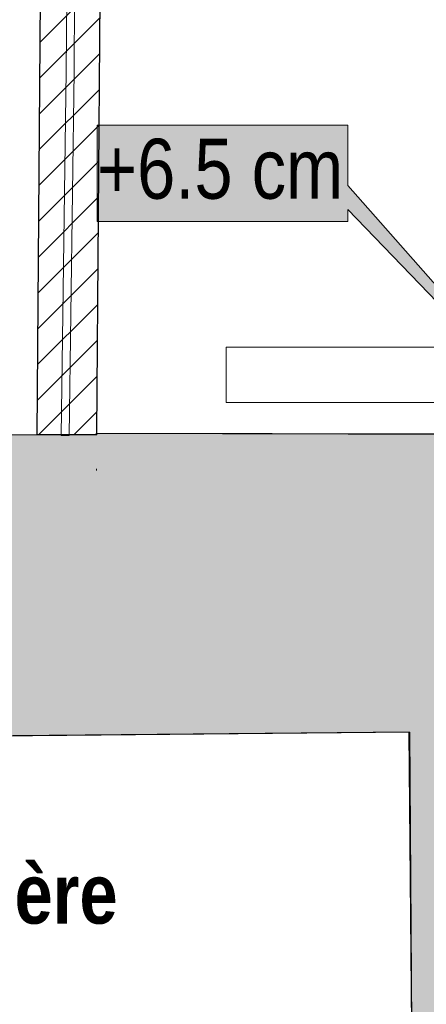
# Model space of a CAD drawing. Extents: x -6068 to 35118, y -17738 to 67348.
# Tile 129 of 243: x 876 to 979, y -296 to -47. Entities that reach past the tile are written whole.
import ezdxf

# ---------------------------------------------------------------- set-up
doc = ezdxf.new("R2010")
doc.units = 0
doc.header["$LTSCALE"] = 15
doc.linetypes.add('Continua', pattern=[0])
doc.linetypes.add('Cui_CONTINU', pattern=[0])
doc.layers.add('EDL_RDJ murs & cloisons', color=5, linetype='CONTINUOUS')
doc.layers.add('PIS-fond de plan', color=7, linetype='Cui_CONTINU')
for name, color, linetype, lineweight, true_color in [('Enveloppe - NIVEAUX - Style par défaut', 7, 'Continua', 0, 0x000000), ('Garde-corps - Traverse - NIVEAUX - Style par défaut', 7, 'Continua', 0, 0x000000), ('Notes - NIVEAUX - Style par défaut', 7, 'Continua', 0, 0x000000), ('Panneau - NIVEAUX - Style par défaut', 7, 'Continua', 0, 0x000000), ('Texte - NIVEAUX - Style par défaut', 7, 'Continua', 0, 0x000000)]:
    doc.layers.add(name, color=color, linetype=linetype, lineweight=lineweight, true_color=true_color)
doc.styles.add('Arial Narrow', font='ARIALN.TTF')
doc.styles.add('Arial Narrow Bold', font='ARIALNB.TTF')

# ---------------------------------------------------------------- blocks, each defined once
blk = doc.blocks.new('EDL_RDJ plan_2025 10 17')
at = {"layer": 'EDL_RDJ murs & cloisons', "linetype": 'Continuous', "ltscale": 0.08}
h = blk.add_hatch(dxfattribs=at)
h.set_pattern_fill('ANSI31', color=256, scale=2)
edge = h.paths.add_edge_path()
edge.add_line((897.24, 178.99), (912.24, 178.87))
edge.add_line((912.24, 178.87), (909.65, -151.63))
edge.add_line((909.65, -151.63), (909.65, -152.06))
edge.add_line((909.65, -152.06), (894.65, -152.04))
edge.add_line((894.65, -152.04), (897.24, 178.99))
h = blk.add_hatch(color=9, dxfattribs=at)
h.dxf.hatch_style = 1
h.paths.add_polyline_path([(806.53, -228.86), (802.96, -179.94), (803.08, -179.94), (802.99, -170.94), (805.54, -170.92), (805.54, -160.93), (805.55, -151.93), (909.69, -152.06), (909.65, -151.63), (1005.15, -151.86), (1005.13, -160.86), (995.93, -160.86), (995.93, -169.1), (996.2, -178.1), (995.99, -200.39), (995.77, -222.69), (996.36, -301.41), (989.36, -301.45), (988.69, -227.22), (897.7, -228.04)])
at = {"layer": 'Notes - NIVEAUX - Style par défaut', "ltscale": 0.1, "true_color": 0xececec}
blk.add_hatch(color=7, dxfattribs=at).paths.add_polyline_path([(909.84, -98.17), (973.18, -98.17), (973.18, -95.13), (1036.57, -160.94), (973.18, -89.04), (973.18, -73.82), (909.84, -73.82)])
at = {"layer": 'EDL_RDJ murs & cloisons', "linetype": 'Continuous', "ltscale": 0.08}
for points in [[(897.24, 178.99), (912.24, 178.87), (909.65, -151.63), (909.65, -152.06), (894.65, -152.04), (897.24, 178.99)], [(806.53, -228.86), (802.96, -179.94), (803.08, -179.94), (802.99, -170.94), (805.54, -170.92), (805.54, -160.93), (805.55, -151.93), (909.69, -152.06), (909.65, -151.63), (1005.15, -151.86), (1005.13, -160.86), (995.93, -160.86), (995.93, -169.1), (996.2, -178.1), (995.99, -200.39), (995.77, -222.69), (996.36, -301.41), (989.36, -301.45), (988.69, -227.22), (897.7, -228.04), (806.53, -228.86)]]:
    blk.add_lwpolyline(points, dxfattribs=at)
at = {"layer": 'Enveloppe - NIVEAUX - Style par défaut', "color": 18, "linetype": 'Continua', "lineweight": 20, "ltscale": 0.1, "true_color": 0x000000}
for p, q in [((897.24, 178.99), (894.65, -152.04)), ((909.65, -151.63), (912.24, 178.87)), ((1005.15, -151.86), (909.65, -151.63)), ((894.65, -152.04), (805.55, -151.93)), ((909.69, -152.06), (894.65, -152.04)), ((909.69, -152.06), (894.65, -152.04)), ((909.69, -152.06), (894.65, -152.04)), ((909.69, -152.06), (894.65, -152.04)), ((909.69, -152.06), (894.65, -152.04)), ((909.69, -152.06), (894.65, -152.04)), ((909.68, -161.06), (909.68, -160.63)), ((806.53, -228.86), (988.87, -227.22)), ((988.87, -227.22), (989.36, -301.45))]:
    blk.add_line(p, q, dxfattribs=at)
at = {"layer": 'Enveloppe - NIVEAUX - Style par défaut', "color": 9, "linetype": 'Continua', "lineweight": 13, "ltscale": 0.1, "true_color": 0xc0c0c0}
blk.add_line((909.7, -151.63), (909.69, -152.06), dxfattribs=at)
blk.add_line((909.7, -151.63), (909.69, -152.06), dxfattribs=at)
blk.add_line((909.7, -151.63), (909.69, -152.06), dxfattribs=at)
blk.add_line((909.7, -151.63), (909.69, -152.06), dxfattribs=at)
blk.add_line((909.7, -151.63), (909.69, -152.06), dxfattribs=at)
blk.add_line((909.7, -151.63), (909.69, -152.06), dxfattribs=at)
blk.add_line((909.7, -151.63), (909.69, -152.06), dxfattribs=at)
blk.add_line((909.7, -151.63), (909.69, -152.06), dxfattribs=at)
blk.add_line((909.7, -151.63), (909.69, -152.06), dxfattribs=at)
blk.add_line((909.7, -151.63), (909.69, -152.06), dxfattribs=at)
blk.add_line((909.7, -151.63), (909.69, -152.06), dxfattribs=at)
blk.add_line((909.7, -151.63), (909.69, -152.06), dxfattribs=at)
blk.add_line((909.7, -151.63), (909.69, -152.06), dxfattribs=at)
blk.add_line((909.7, -151.63), (909.69, -152.06), dxfattribs=at)
blk.add_line((909.7, -151.63), (909.69, -152.06), dxfattribs=at)
blk.add_line((909.7, -151.63), (909.69, -152.06), dxfattribs=at)
blk.add_line((909.7, -151.63), (909.69, -152.06), dxfattribs=at)
blk.add_line((909.7, -151.63), (909.69, -152.06), dxfattribs=at)
blk.add_line((909.7, -151.63), (909.69, -152.06), dxfattribs=at)
blk.add_line((909.7, -151.63), (909.69, -152.06), dxfattribs=at)
blk.add_line((909.7, -151.63), (909.69, -152.06), dxfattribs=at)
blk.add_line((909.7, -151.63), (909.69, -152.06), dxfattribs=at)
blk.add_line((909.7, -151.63), (909.69, -152.06), dxfattribs=at)
blk.add_line((909.7, -151.63), (909.69, -152.06), dxfattribs=at)
at = {"layer": 'Garde-corps - Traverse - NIVEAUX - Style par défaut', "color": 18, "linetype": 'Continua', "lineweight": 13, "ltscale": 0.1, "true_color": 0x000000}
for p, q in [((902.02, -60.24), (902.68, 31.69)), ((904.02, -60.26), (904.68, 31.68)), ((900.76, -152.2), (902.02, -60.24)), ((902.76, -152.23), (904.02, -60.26)), ((900.76, -152.2), (902.76, -152.23))]:
    blk.add_line(p, q, dxfattribs=at)
at = {"layer": 'Notes - NIVEAUX - Style par défaut', "color": 18, "linetype": 'Continua', "lineweight": 13, "ltscale": 0.1, "true_color": 0x000000}
blk.add_lwpolyline([(909.84, -98.17), (973.18, -98.17), (973.18, -95.13), (1036.57, -160.94), (973.18, -89.04), (973.18, -73.82), (909.84, -73.82)], close=True, dxfattribs=at)
at = {"layer": 'Panneau - NIVEAUX - Style par défaut', "color": 18, "linetype": 'Continua', "lineweight": 13, "ltscale": 0.1, "true_color": 0x000000}
for p, q in [((1190.45, -129.91), (942.45, -129.91)), ((942.45, -129.91), (942.45, -143.91)), ((942.45, -143.91), (1190.45, -143.91))]:
    blk.add_line(p, q, dxfattribs=at)
at = {"layer": 'Notes - NIVEAUX - Style par défaut', "color": 8, "true_color": 0x808080, "insert": (940.91, -77.27), "char_height": 15.153, "width": 62.243, "attachment_point": 2, "line_spacing_factor": 1.001787, "style": 'Arial Narrow'}
blk.add_mtext('+6.5 cm', dxfattribs=at)
at = {"layer": 'Texte - NIVEAUX - Style par défaut', "color": 18, "true_color": 0x000000, "insert": (833.01, -260.4), "char_height": 15.153, "width": 57.8296, "attachment_point": 1, "line_spacing_factor": 1.001787, "style": 'Arial Narrow Bold'}
blk.add_mtext('chaudière', dxfattribs=at)

msp = doc.modelspace()

# ---------------------------------------------------------------- block references
at = {"layer": 'PIS-fond de plan'}
msp.add_blockref('EDL_RDJ plan_2025 10 17', (-14.33, 0), dxfattribs=at)

doc.saveas('drawing.dxf')
